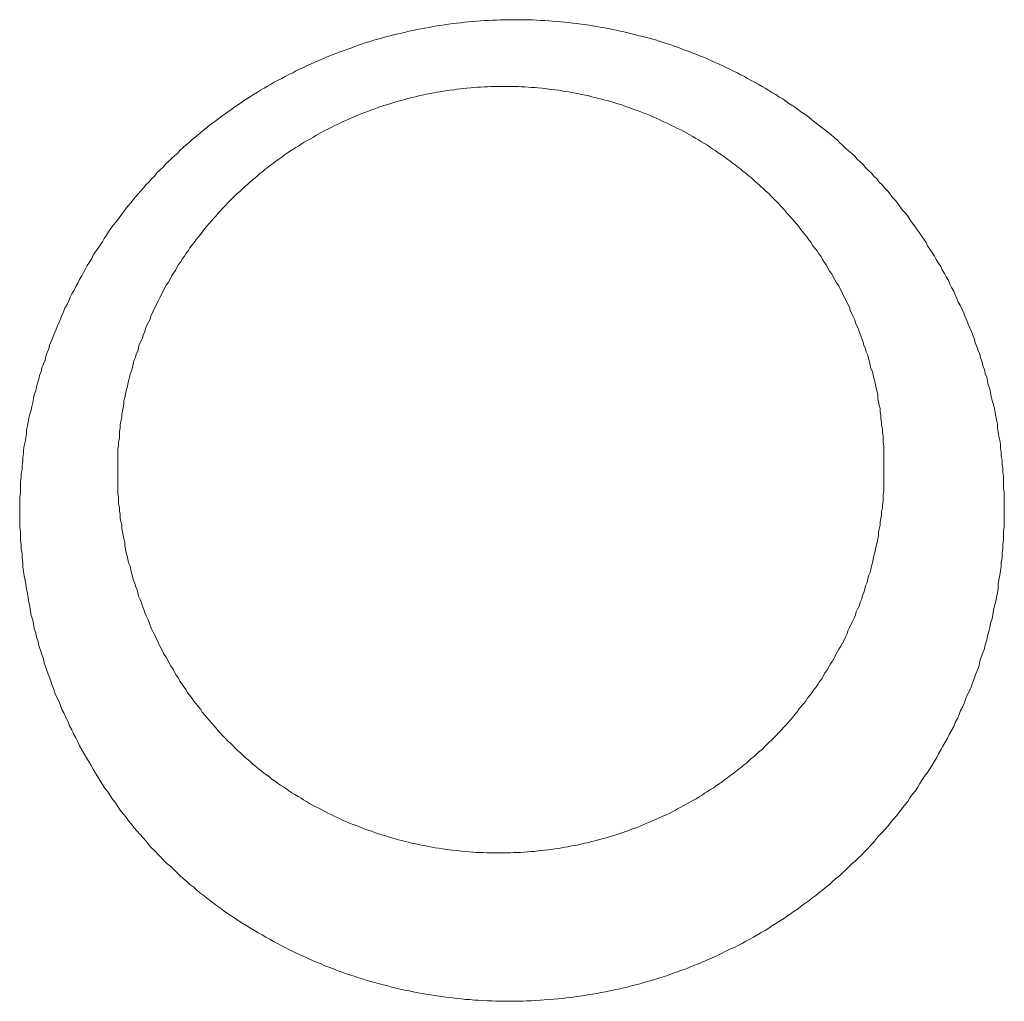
# Model space of a CAD drawing. Header units: millimetres. Extents: x -2274 to 12297, y -16157 to 26321.
# Tile 242 of 256: x -486.74 to -485.46, y -844.54 to -843.26. Entities that reach past the tile are written whole.
import ezdxf

# ---------------------------------------------------------------- set-up
doc = ezdxf.new("R2010")
doc.units = ezdxf.units.MM

msp = doc.modelspace()

# ---------------------------------------------------------------- linework, layer by layer
at = {"color": 253, "lineweight": 13}
for points in [[(-485.4565, -843.8886, 0), (-485.4565, -843.8833, 0), (-485.4565, -843.8781, 0), (-485.4575, -843.8729, 0), (-485.4575, -843.8676, 0), (-485.4575, -843.8624, 0), (-485.4575, -843.8571, 0), (-485.4585, -843.8519, 0), (-485.4585, -843.8467, 0), (-485.4595, -843.8414, 0), (-485.4595, -843.8362, 0), (-485.4605, -843.831, 0), (-485.4605, -843.8258, 0), (-485.4615, -843.8206, 0), (-485.4615, -843.8153, 0), (-485.4625, -843.8102, 0), (-485.4635, -843.805, 0), (-485.4645, -843.7998, 0), (-485.4655, -843.7946, 0), (-485.4655, -843.7894, 0), (-485.4665, -843.7843, 0), (-485.4675, -843.7791, 0), (-485.4685, -843.774, 0), (-485.4695, -843.7689, 0), (-485.4705, -843.7637, 0), (-485.4725, -843.7586, 0), (-485.4735, -843.7535, 0), (-485.4745, -843.7484, 0), (-485.4755, -843.7433, 0), (-485.4775, -843.7383, 0), (-485.4785, -843.7332, 0), (-485.4795, -843.7282, 0), (-485.4815, -843.7231, 0), (-485.4825, -843.7181, 0), (-485.4845, -843.7131, 0), (-485.4855, -843.7081, 0), (-485.4875, -843.7031, 0), (-485.4885, -843.6982, 0), (-485.4905, -843.6932, 0), (-485.4925, -843.6883, 0), (-485.4945, -843.6833, 0), (-485.4955, -843.6784, 0), (-485.4975, -843.6735, 0), (-485.4995, -843.6686, 0), (-485.5015, -843.6638, 0), (-485.5035, -843.6589, 0), (-485.5055, -843.6541, 0), (-485.5075, -843.6493, 0), (-485.5095, -843.6445, 0), (-485.5115, -843.6397, 0), (-485.5135, -843.635, 0), (-485.5165, -843.6302, 0), (-485.5185, -843.6255, 0), (-485.5205, -843.6208, 0), (-485.5225, -843.6161, 0), (-485.5255, -843.6114, 0), (-485.5275, -843.6068, 0), (-485.5295, -843.6021, 0), (-485.5325, -843.5975, 0), (-485.5345, -843.5929, 0), (-485.5375, -843.5884, 0), (-485.5395, -843.5838, 0), (-485.5425, -843.5793, 0), (-485.5455, -843.5748, 0), (-485.5475, -843.5703, 0), (-485.5505, -843.5658, 0), (-485.5535, -843.5614, 0), (-485.5565, -843.557, 0), (-485.5585, -843.5526, 0), (-485.5615, -843.5482, 0), (-485.5645, -843.5439, 0), (-485.5675, -843.5396, 0), (-485.5705, -843.5353, 0), (-485.5735, -843.531, 0), (-485.5765, -843.5268, 0), (-485.5795, -843.5225, 0), (-485.5825, -843.5183, 0), (-485.5855, -843.5142, 0), (-485.5895, -843.51, 0), (-485.5925, -843.5059, 0), (-485.5955, -843.5018, 0), (-485.5985, -843.4977, 0), (-485.6025, -843.4937, 0), (-485.6055, -843.4897, 0), (-485.6085, -843.4857, 0), (-485.6125, -843.4818, 0), (-485.6155, -843.4778, 0), (-485.6195, -843.4739, 0), (-485.6225, -843.47, 0), (-485.6265, -843.4662, 0), (-485.6295, -843.4624, 0), (-485.6335, -843.4586, 0), (-485.6375, -843.4548, 0), (-485.6405, -843.4511, 0), (-485.6445, -843.4474, 0), (-485.6485, -843.4438, 0), (-485.6515, -843.4401, 0), (-485.6555, -843.4365, 0), (-485.6595, -843.4329, 0), (-485.6635, -843.4294, 0), (-485.6675, -843.4259, 0), (-485.6715, -843.4224, 0), (-485.6745, -843.4189, 0), (-485.6785, -843.4155, 0), (-485.6825, -843.4121, 0), (-485.6865, -843.4088, 0), (-485.6905, -843.4055, 0), (-485.6955, -843.4022, 0), (-485.6995, -843.3989, 0), (-485.7035, -843.3957, 0), (-485.7075, -843.3925, 0), (-485.7115, -843.3894, 0), (-485.7155, -843.3863, 0), (-485.7205, -843.3832, 0), (-485.7245, -843.3802, 0), (-485.7285, -843.3771, 0), (-485.7325, -843.3742, 0), (-485.7375, -843.3712, 0), (-485.7415, -843.3683, 0), (-485.7455, -843.3654, 0), (-485.7505, -843.3626, 0), (-485.7545, -843.3598, 0), (-485.7595, -843.357, 0), (-485.7635, -843.3543, 0), (-485.7685, -843.3516, 0), (-485.7725, -843.349, 0), (-485.7775, -843.3463, 0), (-485.7815, -843.3438, 0), (-485.7865, -843.3412, 0), (-485.7915, -843.3387, 0), (-485.7955, -843.3362, 0), (-485.8005, -843.3338, 0), (-485.8045, -843.3314, 0), (-485.8095, -843.3291, 0), (-485.8145, -843.3267, 0), (-485.8195, -843.3245, 0), (-485.8235, -843.3222, 0), (-485.8285, -843.32, 0), (-485.8335, -843.3178, 0), (-485.8385, -843.3157, 0), (-485.8425, -843.3136, 0), (-485.8475, -843.3116, 0), (-485.8525, -843.3096, 0), (-485.8575, -843.3076, 0), (-485.8625, -843.3057, 0), (-485.8675, -843.3038, 0), (-485.8725, -843.3019, 0), (-485.8775, -843.3001, 0), (-485.8815, -843.2984, 0), (-485.8865, -843.2966, 0), (-485.8915, -843.295, 0), (-485.8965, -843.2933, 0), (-485.9015, -843.2917, 0), (-485.9065, -843.2902, 0), (-485.9115, -843.2886, 0), (-485.9165, -843.2872, 0), (-485.9215, -843.2857, 0), (-485.9265, -843.2843, 0), (-485.9325, -843.283, 0), (-485.9375, -843.2817, 0), (-485.9425, -843.2804, 0), (-485.9475, -843.2792, 0), (-485.9525, -843.278, 0), (-485.9575, -843.2769, 0), (-485.9625, -843.2758, 0), (-485.9675, -843.2747, 0), (-485.9725, -843.2737, 0), (-485.9775, -843.2727, 0), (-485.9835, -843.2718, 0), (-485.9885, -843.2709, 0), (-485.9935, -843.2701, 0), (-485.9985, -843.2693, 0), (-486.0035, -843.2685, 0), (-486.0085, -843.2678, 0), (-486.0145, -843.2671, 0), (-486.0195, -843.2665, 0), (-486.0245, -843.2659, 0), (-486.0295, -843.2654, 0), (-486.0345, -843.2649, 0), (-486.0405, -843.2644, 0), (-486.0455, -843.264, 0), (-486.0505, -843.2636, 0), (-486.0555, -843.2633, 0), (-486.0615, -843.263, 0), (-486.0665, -843.2627, 0), (-486.0715, -843.2625, 0), (-486.0765, -843.2624, 0), (-486.0815, -843.2623, 0), (-486.0875, -843.2622, 0), (-486.0925, -843.2621, 0), (-486.0975, -843.2621, 0), (-486.1025, -843.2622, 0), (-486.1085, -843.2623, 0), (-486.1135, -843.2624, 0), (-486.1185, -843.2626, 0), (-486.1235, -843.2628, 0), (-486.1295, -843.2631, 0), (-486.1345, -843.2634, 0), (-486.1395, -843.2637, 0), (-486.1445, -843.2641, 0), (-486.1495, -843.2645, 0), (-486.1555, -843.265, 0), (-486.1605, -843.2655, 0), (-486.1655, -843.2661, 0), (-486.1705, -843.2667, 0), (-486.1755, -843.2673, 0), (-486.1815, -843.268, 0), (-486.1865, -843.2687, 0), (-486.1915, -843.2695, 0), (-486.1965, -843.2703, 0), (-486.2015, -843.2712, 0), (-486.2065, -843.2721, 0), (-486.2125, -843.273, 0), (-486.2175, -843.274, 0), (-486.2225, -843.275, 0), (-486.2275, -843.2761, 0), (-486.2325, -843.2772, 0), (-486.2375, -843.2783, 0), (-486.2425, -843.2795, 0), (-486.2475, -843.2807, 0), (-486.2525, -843.282, 0), (-486.2575, -843.2833, 0), (-486.2635, -843.2846, 0), (-486.2685, -843.286, 0), (-486.2735, -843.2875, 0), (-486.2785, -843.2889, 0), (-486.2835, -843.2905, 0), (-486.2885, -843.292, 0), (-486.2935, -843.2936, 0), (-486.2985, -843.2952, 0), (-486.3035, -843.2969, 0), (-486.3075, -843.2986, 0), (-486.3125, -843.3004, 0), (-486.3175, -843.3022, 0), (-486.3225, -843.304, 0), (-486.3275, -843.3059, 0), (-486.3325, -843.3078, 0), (-486.3375, -843.3097, 0), (-486.3425, -843.3117, 0), (-486.3465, -843.3137, 0), (-486.3515, -843.3158, 0), (-486.3565, -843.3179, 0), (-486.3615, -843.3201, 0), (-486.3665, -843.3222, 0), (-486.3705, -843.3245, 0), (-486.3755, -843.3267, 0), (-486.3805, -843.329, 0), (-486.3845, -843.3314, 0), (-486.3895, -843.3337, 0), (-486.3945, -843.3361, 0), (-486.3985, -843.3386, 0), (-486.4035, -843.3411, 0), (-486.4085, -843.3436, 0), (-486.4125, -843.3462, 0), (-486.4175, -843.3488, 0), (-486.4215, -843.3514, 0), (-486.4265, -843.3541, 0), (-486.4305, -843.3568, 0), (-486.4355, -843.3596, 0), (-486.4395, -843.3624, 0), (-486.4445, -843.3652, 0), (-486.4485, -843.3681, 0), (-486.4525, -843.371, 0), (-486.4575, -843.3739, 0), (-486.4615, -843.3769, 0), (-486.4655, -843.3799, 0), (-486.4705, -843.3829, 0), (-486.4745, -843.386, 0), (-486.4785, -843.3891, 0), (-486.4825, -843.3922, 0), (-486.4865, -843.3954, 0), (-486.4915, -843.3986, 0), (-486.4955, -843.4018, 0), (-486.4995, -843.4051, 0), (-486.5035, -843.4084, 0), (-486.5075, -843.4118, 0), (-486.5115, -843.4151, 0), (-486.5155, -843.4185, 0), (-486.5195, -843.422, 0), (-486.5235, -843.4254, 0), (-486.5275, -843.4289, 0), (-486.5315, -843.4325, 0), (-486.5345, -843.436, 0), (-486.5385, -843.4396, 0), (-486.5425, -843.4432, 0), (-486.5465, -843.4469, 0), (-486.5505, -843.4506, 0), (-486.5535, -843.4543, 0), (-486.5575, -843.458, 0), (-486.5615, -843.4618, 0), (-486.5645, -843.4656, 0), (-486.5685, -843.4694, 0), (-486.5715, -843.4733, 0), (-486.5755, -843.4771, 0), (-486.5785, -843.481, 0), (-486.5825, -843.485, 0), (-486.5855, -843.4889, 0), (-486.5895, -843.4929, 0), (-486.5925, -843.497, 0), (-486.5955, -843.501, 0), (-486.5995, -843.5051, 0), (-486.6025, -843.5092, 0), (-486.6055, -843.5133, 0), (-486.6085, -843.5174, 0), (-486.6115, -843.5216, 0), (-486.6145, -843.5258, 0), (-486.6185, -843.53, 0), (-486.6215, -843.5343, 0), (-486.6245, -843.5386, 0), (-486.6275, -843.5429, 0), (-486.6305, -843.5472, 0), (-486.6325, -843.5515, 0), (-486.6355, -843.5559, 0), (-486.6385, -843.5603, 0), (-486.6415, -843.5647, 0), (-486.6445, -843.5691, 0), (-486.6465, -843.5736, 0), (-486.6495, -843.5781, 0), (-486.6525, -843.5826, 0), (-486.6545, -843.5871, 0), (-486.6575, -843.5916, 0), (-486.6595, -843.5962, 0), (-486.6625, -843.6008, 0), (-486.6645, -843.6054, 0), (-486.6675, -843.61, 0), (-486.6695, -843.6146, 0), (-486.6725, -843.6193, 0), (-486.6745, -843.624, 0), (-486.6765, -843.6287, 0), (-486.6785, -843.6334, 0), (-486.6815, -843.6381, 0), (-486.6835, -843.6429, 0), (-486.6855, -843.6476, 0), (-486.6875, -843.6524, 0), (-486.6895, -843.6572, 0), (-486.6915, -843.662, 0), (-486.6935, -843.6668, 0), (-486.6955, -843.6717, 0), (-486.6975, -843.6765, 0), (-486.6995, -843.6814, 0), (-486.7015, -843.6863, 0), (-486.7025, -843.6912, 0), (-486.7045, -843.6961, 0), (-486.7065, -843.701, 0), (-486.7075, -843.706, 0), (-486.7095, -843.7109, 0), (-486.7115, -843.7159, 0), (-486.7125, -843.7209, 0), (-486.7145, -843.7259, 0), (-486.7155, -843.7309, 0), (-486.7175, -843.7359, 0), (-486.7185, -843.7409, 0), (-486.7195, -843.746, 0), (-486.7215, -843.751, 0), (-486.7225, -843.7561, 0), (-486.7235, -843.7611, 0), (-486.7245, -843.7662, 0), (-486.7255, -843.7713, 0), (-486.7275, -843.7764, 0), (-486.7285, -843.7815, 0), (-486.7295, -843.7866, 0), (-486.7305, -843.7917, 0), (-486.7315, -843.7969, 0), (-486.7315, -843.802, 0), (-486.7325, -843.8071, 0), (-486.7335, -843.8123, 0), (-486.7345, -843.8175, 0), (-486.7355, -843.8226, 0), (-486.7355, -843.8278, 0), (-486.7365, -843.833, 0), (-486.7365, -843.8382, 0), (-486.7375, -843.8434, 0), (-486.7375, -843.8486, 0), (-486.7385, -843.8538, 0), (-486.7385, -843.859, 0), (-486.7395, -843.8642, 0), (-486.7395, -843.8694, 0), (-486.7395, -843.8747, 0), (-486.7395, -843.8799, 0), (-486.7405, -843.8851, 0), (-486.7405, -843.8904, 0), (-486.7405, -843.8956, 0), (-486.7405, -843.9009, 0), (-486.7405, -843.9061, 0)], [(-485.6135, -843.8357, 0), (-485.6135, -843.8312, 0), (-485.6135, -843.8268, 0), (-485.6135, -843.8223, 0), (-485.6135, -843.8178, 0), (-485.6145, -843.8134, 0), (-485.6145, -843.8089, 0), (-485.6145, -843.8045, 0), (-485.6155, -843.8, 0), (-485.6155, -843.7956, 0), (-485.6165, -843.7911, 0), (-485.6165, -843.7867, 0), (-485.6175, -843.7822, 0), (-485.6175, -843.7778, 0), (-485.6185, -843.7734, 0), (-485.6185, -843.769, 0), (-485.6195, -843.7646, 0), (-485.6205, -843.7602, 0), (-485.6215, -843.7558, 0), (-485.6215, -843.7514, 0), (-485.6225, -843.747, 0), (-485.6235, -843.7426, 0), (-485.6245, -843.7383, 0), (-485.6255, -843.7339, 0), (-485.6265, -843.7296, 0), (-485.6275, -843.7252, 0), (-485.6285, -843.7209, 0), (-485.6305, -843.7166, 0), (-485.6315, -843.7123, 0), (-485.6325, -843.708, 0), (-485.6335, -843.7037, 0), (-485.6345, -843.6994, 0), (-485.6365, -843.6952, 0), (-485.6375, -843.6909, 0), (-485.6395, -843.6867, 0), (-485.6405, -843.6825, 0), (-485.6425, -843.6783, 0), (-485.6435, -843.6741, 0), (-485.6455, -843.6699, 0), (-485.6465, -843.6657, 0), (-485.6485, -843.6616, 0), (-485.6505, -843.6575, 0), (-485.6515, -843.6533, 0), (-485.6535, -843.6492, 0), (-485.6555, -843.6452, 0), (-485.6575, -843.6411, 0), (-485.6585, -843.637, 0), (-485.6605, -843.633, 0), (-485.6625, -843.629, 0), (-485.6645, -843.625, 0), (-485.6665, -843.621, 0), (-485.6685, -843.617, 0), (-485.6705, -843.6131, 0), (-485.6725, -843.6091, 0), (-485.6755, -843.6052, 0), (-485.6775, -843.6013, 0), (-485.6795, -843.5975, 0), (-485.6815, -843.5936, 0), (-485.6845, -843.5898, 0), (-485.6865, -843.586, 0), (-485.6885, -843.5822, 0), (-485.6915, -843.5784, 0), (-485.6935, -843.5747, 0), (-485.6955, -843.5709, 0), (-485.6985, -843.5672, 0), (-485.7005, -843.5636, 0), (-485.7035, -843.5599, 0), (-485.7065, -843.5563, 0), (-485.7085, -843.5526, 0), (-485.7115, -843.5491, 0), (-485.7135, -843.5455, 0), (-485.7165, -843.542, 0), (-485.7195, -843.5384, 0), (-485.7225, -843.535, 0), (-485.7245, -843.5315, 0), (-485.7275, -843.5281, 0), (-485.7305, -843.5246, 0), (-485.7335, -843.5213, 0), (-485.7365, -843.5179, 0), (-485.7395, -843.5146, 0), (-485.7425, -843.5113, 0), (-485.7455, -843.508, 0), (-485.7485, -843.5047, 0), (-485.7515, -843.5015, 0), (-485.7545, -843.4983, 0), (-485.7575, -843.4952, 0), (-485.7605, -843.492, 0), (-485.7635, -843.4889, 0), (-485.7675, -843.4858, 0), (-485.7705, -843.4828, 0), (-485.7735, -843.4798, 0), (-485.7765, -843.4768, 0), (-485.7805, -843.4738, 0), (-485.7835, -843.4709, 0), (-485.7865, -843.468, 0), (-485.7905, -843.4651, 0), (-485.7935, -843.4623, 0), (-485.7975, -843.4595, 0), (-485.8005, -843.4567, 0), (-485.8045, -843.454, 0), (-485.8075, -843.4513, 0), (-485.8115, -843.4486, 0), (-485.8145, -843.4459, 0), (-485.8185, -843.4433, 0), (-485.8215, -843.4407, 0), (-485.8255, -843.4382, 0), (-485.8295, -843.4357, 0), (-485.8325, -843.4332, 0), (-485.8365, -843.4307, 0), (-485.8405, -843.4283, 0), (-485.8435, -843.4259, 0), (-485.8475, -843.4236, 0), (-485.8515, -843.4212, 0), (-485.8555, -843.4189, 0), (-485.8595, -843.4167, 0), (-485.8625, -843.4145, 0), (-485.8665, -843.4123, 0), (-485.8705, -843.4101, 0), (-485.8745, -843.408, 0), (-485.8785, -843.4059, 0), (-485.8825, -843.4039, 0), (-485.8865, -843.4019, 0), (-485.8905, -843.3999, 0), (-485.8945, -843.398, 0), (-485.8985, -843.3961, 0), (-485.9025, -843.3942, 0), (-485.9065, -843.3924, 0), (-485.9105, -843.3906, 0), (-485.9145, -843.3888, 0), (-485.9185, -843.3871, 0), (-485.9225, -843.3854, 0), (-485.9265, -843.3838, 0), (-485.9305, -843.3822, 0), (-485.9355, -843.3806, 0), (-485.9395, -843.3791, 0), (-485.9435, -843.3776, 0), (-485.9475, -843.3761, 0), (-485.9515, -843.3747, 0), (-485.9555, -843.3733, 0), (-485.9605, -843.372, 0), (-485.9645, -843.3706, 0), (-485.9685, -843.3694, 0), (-485.9725, -843.3681, 0), (-485.9775, -843.3669, 0), (-485.9815, -843.3658, 0), (-485.9855, -843.3647, 0), (-485.9905, -843.3636, 0), (-485.9945, -843.3625, 0), (-485.9985, -843.3615, 0), (-486.0025, -843.3606, 0), (-486.0075, -843.3596, 0), (-486.0115, -843.3587, 0), (-486.0155, -843.3579, 0), (-486.0205, -843.3571, 0), (-486.0245, -843.3563, 0), (-486.0295, -843.3556, 0), (-486.0335, -843.3549, 0), (-486.0375, -843.3542, 0), (-486.0425, -843.3536, 0), (-486.0465, -843.353, 0), (-486.0505, -843.3525, 0), (-486.0555, -843.352, 0), (-486.0595, -843.3515, 0), (-486.0645, -843.3511, 0), (-486.0685, -843.3507, 0), (-486.0735, -843.3504, 0), (-486.0775, -843.35, 0), (-486.0815, -843.3498, 0), (-486.0865, -843.3496, 0), (-486.0905, -843.3494, 0), (-486.0955, -843.3492, 0), (-486.0995, -843.3491, 0), (-486.1035, -843.3491, 0), (-486.1085, -843.349, 0), (-486.1125, -843.3491, 0), (-486.1175, -843.3491, 0), (-486.1215, -843.3492, 0), (-486.1265, -843.3493, 0), (-486.1305, -843.3495, 0), (-486.1345, -843.3497, 0), (-486.1395, -843.35, 0), (-486.1435, -843.3503, 0), (-486.1485, -843.3506, 0), (-486.1525, -843.351, 0), (-486.1575, -843.3514, 0), (-486.1615, -843.3518, 0), (-486.1655, -843.3523, 0), (-486.1705, -843.3528, 0), (-486.1745, -843.3534, 0), (-486.1795, -843.354, 0), (-486.1835, -843.3546, 0), (-486.1875, -843.3553, 0), (-486.1925, -843.356, 0), (-486.1965, -843.3568, 0), (-486.2005, -843.3576, 0), (-486.2055, -843.3584, 0), (-486.2095, -843.3593, 0), (-486.2135, -843.3602, 0), (-486.2185, -843.3611, 0), (-486.2225, -843.3621, 0), (-486.2265, -843.3631, 0), (-486.2315, -843.3642, 0), (-486.2355, -843.3653, 0), (-486.2395, -843.3664, 0), (-486.2435, -843.3676, 0), (-486.2485, -843.3688, 0), (-486.2525, -843.3701, 0), (-486.2565, -843.3713, 0), (-486.2605, -843.3727, 0), (-486.2655, -843.374, 0), (-486.2695, -843.3754, 0), (-486.2735, -843.3768, 0), (-486.2775, -843.3783, 0), (-486.2815, -843.3798, 0), (-486.2855, -843.3814, 0), (-486.2905, -843.3829, 0), (-486.2945, -843.3846, 0), (-486.2985, -843.3862, 0), (-486.3025, -843.3879, 0), (-486.3065, -843.3896, 0), (-486.3105, -843.3914, 0), (-486.3145, -843.3932, 0), (-486.3185, -843.395, 0), (-486.3225, -843.3969, 0), (-486.3265, -843.3988, 0), (-486.3305, -843.4007, 0), (-486.3345, -843.4027, 0), (-486.3385, -843.4047, 0), (-486.3425, -843.4067, 0), (-486.3465, -843.4088, 0), (-486.3505, -843.4109, 0), (-486.3545, -843.413, 0), (-486.3575, -843.4152, 0), (-486.3615, -843.4174, 0), (-486.3655, -843.4196, 0), (-486.3695, -843.4219, 0), (-486.3735, -843.4242, 0), (-486.3765, -843.4265, 0), (-486.3805, -843.4289, 0), (-486.3845, -843.4313, 0), (-486.3885, -843.4338, 0), (-486.3915, -843.4362, 0), (-486.3955, -843.4387, 0), (-486.3985, -843.4413, 0), (-486.4025, -843.4438, 0), (-486.4065, -843.4464, 0), (-486.4095, -843.4491, 0), (-486.4135, -843.4517, 0), (-486.4165, -843.4544, 0), (-486.4205, -843.4571, 0), (-486.4235, -843.4599, 0), (-486.4275, -843.4627, 0), (-486.4305, -843.4655, 0), (-486.4335, -843.4683, 0), (-486.4375, -843.4712, 0), (-486.4405, -843.4741, 0), (-486.4435, -843.477, 0), (-486.4475, -843.48, 0), (-486.4505, -843.483, 0), (-486.4535, -843.486, 0), (-486.4575, -843.489, 0), (-486.4605, -843.4921, 0), (-486.4635, -843.4952, 0), (-486.4665, -843.4983, 0), (-486.4695, -843.5015, 0), (-486.4725, -843.5047, 0), (-486.4755, -843.5079, 0), (-486.4785, -843.5111, 0), (-486.4815, -843.5144, 0), (-486.4845, -843.5177, 0), (-486.4875, -843.521, 0), (-486.4905, -843.5244, 0), (-486.4935, -843.5278, 0), (-486.4965, -843.5312, 0), (-486.4995, -843.5346, 0), (-486.5015, -843.538, 0), (-486.5045, -843.5415, 0), (-486.5075, -843.545, 0), (-486.5105, -843.5486, 0), (-486.5125, -843.5521, 0), (-486.5155, -843.5557, 0), (-486.5185, -843.5593, 0), (-486.5205, -843.5629, 0), (-486.5235, -843.5666, 0), (-486.5255, -843.5702, 0), (-486.5285, -843.5739, 0), (-486.5305, -843.5777, 0), (-486.5335, -843.5814, 0), (-486.5355, -843.5852, 0), (-486.5375, -843.589, 0), (-486.5405, -843.5928, 0), (-486.5425, -843.5966, 0), (-486.5445, -843.6005, 0), (-486.5465, -843.6043, 0), (-486.5495, -843.6082, 0), (-486.5515, -843.6121, 0), (-486.5535, -843.6161, 0), (-486.5555, -843.62, 0), (-486.5575, -843.624, 0), (-486.5595, -843.628, 0), (-486.5615, -843.632, 0), (-486.5635, -843.636, 0), (-486.5655, -843.6401, 0), (-486.5675, -843.6441, 0), (-486.5695, -843.6482, 0), (-486.5705, -843.6523, 0), (-486.5725, -843.6564, 0), (-486.5745, -843.6605, 0), (-486.5765, -843.6647, 0), (-486.5775, -843.6688, 0), (-486.5795, -843.673, 0), (-486.5805, -843.6772, 0), (-486.5825, -843.6814, 0), (-486.5845, -843.6856, 0), (-486.5855, -843.6898, 0), (-486.5865, -843.6941, 0), (-486.5885, -843.6983, 0), (-486.5895, -843.7026, 0), (-486.5915, -843.7069, 0), (-486.5925, -843.7112, 0), (-486.5935, -843.7155, 0), (-486.5945, -843.7198, 0), (-486.5965, -843.7241, 0), (-486.5975, -843.7284, 0), (-486.5985, -843.7328, 0), (-486.5995, -843.7371, 0), (-486.6005, -843.7415, 0), (-486.6015, -843.7459, 0), (-486.6025, -843.7503, 0), (-486.6035, -843.7547, 0), (-486.6045, -843.7591, 0), (-486.6045, -843.7635, 0), (-486.6055, -843.7679, 0), (-486.6065, -843.7723, 0), (-486.6075, -843.7767, 0), (-486.6075, -843.7812, 0), (-486.6085, -843.7856, 0), (-486.6095, -843.7901, 0), (-486.6095, -843.7945, 0), (-486.6105, -843.799, 0), (-486.6105, -843.8034, 0), (-486.6105, -843.8079, 0), (-486.6115, -843.8124, 0), (-486.6115, -843.8168, 0), (-486.6125, -843.8213, 0), (-486.6125, -843.8258, 0), (-486.6125, -843.8303, 0), (-486.6125, -843.8348, 0), (-486.6125, -843.8393, 0), (-486.6125, -843.8437, 0), (-486.6125, -843.8482, 0), (-486.6125, -843.8527, 0)], [(-486.6125, -843.8527, 0), (-486.6125, -843.8573, 0), (-486.6125, -843.8618, 0), (-486.6125, -843.8664, 0), (-486.6125, -843.8709, 0), (-486.6125, -843.8754, 0), (-486.6125, -843.88, 0), (-486.6115, -843.8845, 0), (-486.6115, -843.8891, 0), (-486.6115, -843.8936, 0), (-486.6105, -843.8981, 0), (-486.6105, -843.9027, 0), (-486.6095, -843.9072, 0), (-486.6095, -843.9117, 0), (-486.6085, -843.9162, 0), (-486.6075, -843.9207, 0), (-486.6075, -843.9252, 0), (-486.6065, -843.9297, 0), (-486.6055, -843.9342, 0), (-486.6045, -843.9387, 0), (-486.6035, -843.9432, 0), (-486.6035, -843.9477, 0), (-486.6025, -843.9522, 0), (-486.6015, -843.9566, 0), (-486.6005, -843.9611, 0), (-486.5995, -843.9655, 0), (-486.5985, -843.9699, 0), (-486.5965, -843.9744, 0), (-486.5955, -843.9788, 0), (-486.5945, -843.9832, 0), (-486.5935, -843.9876, 0), (-486.5925, -843.992, 0), (-486.5905, -843.9964, 0), (-486.5895, -844.0007, 0), (-486.5875, -844.0051, 0), (-486.5865, -844.0094, 0), (-486.5855, -844.0137, 0), (-486.5835, -844.018, 0), (-486.5815, -844.0223, 0), (-486.5805, -844.0266, 0), (-486.5785, -844.0309, 0), (-486.5775, -844.0352, 0), (-486.5755, -844.0394, 0), (-486.5735, -844.0436, 0), (-486.5715, -844.0478, 0), (-486.5705, -844.052, 0), (-486.5685, -844.0562, 0), (-486.5665, -844.0604, 0), (-486.5645, -844.0645, 0), (-486.5625, -844.0686, 0), (-486.5605, -844.0727, 0), (-486.5585, -844.0768, 0), (-486.5565, -844.0809, 0), (-486.5545, -844.0849, 0), (-486.5525, -844.089, 0), (-486.5495, -844.093, 0), (-486.5475, -844.097, 0), (-486.5455, -844.1009, 0), (-486.5435, -844.1049, 0), (-486.5405, -844.1088, 0), (-486.5385, -844.1127, 0), (-486.5365, -844.1166, 0), (-486.5335, -844.1204, 0), (-486.5315, -844.1243, 0), (-486.5285, -844.1281, 0), (-486.5265, -844.1319, 0), (-486.5235, -844.1356, 0), (-486.5215, -844.1394, 0), (-486.5185, -844.1431, 0), (-486.5155, -844.1468, 0), (-486.5135, -844.1504, 0), (-486.5105, -844.1541, 0), (-486.5075, -844.1577, 0), (-486.5045, -844.1613, 0), (-486.5025, -844.1648, 0), (-486.4995, -844.1683, 0), (-486.4965, -844.1718, 0), (-486.4935, -844.1753, 0), (-486.4905, -844.1787, 0), (-486.4875, -844.1822, 0), (-486.4845, -844.1855, 0), (-486.4815, -844.1889, 0), (-486.4785, -844.1922, 0), (-486.4755, -844.1955, 0), (-486.4725, -844.1988, 0), (-486.4695, -844.202, 0), (-486.4655, -844.2052, 0), (-486.4625, -844.2083, 0), (-486.4595, -844.2115, 0), (-486.4565, -844.2146, 0), (-486.4525, -844.2177, 0), (-486.4495, -844.2207, 0), (-486.4465, -844.2237, 0), (-486.4425, -844.2267, 0), (-486.4395, -844.2296, 0), (-486.4365, -844.2325, 0), (-486.4325, -844.2354, 0), (-486.4295, -844.2382, 0), (-486.4255, -844.2411, 0), (-486.4225, -844.2438, 0), (-486.4185, -844.2466, 0), (-486.4145, -844.2493, 0), (-486.4115, -844.252, 0), (-486.4075, -844.2546, 0), (-486.4045, -844.2572, 0), (-486.4005, -844.2598, 0), (-486.3965, -844.2623, 0), (-486.3925, -844.2648, 0), (-486.3895, -844.2673, 0), (-486.3855, -844.2697, 0), (-486.3815, -844.2721, 0), (-486.3775, -844.2745, 0), (-486.3735, -844.2768, 0), (-486.3705, -844.2791, 0), (-486.3665, -844.2814, 0), (-486.3625, -844.2836, 0), (-486.3585, -844.2858, 0), (-486.3545, -844.288, 0), (-486.3505, -844.2901, 0), (-486.3465, -844.2922, 0), (-486.3425, -844.2942, 0), (-486.3385, -844.2962, 0), (-486.3345, -844.2982, 0), (-486.3305, -844.3002, 0), (-486.3265, -844.3021, 0), (-486.3225, -844.3039, 0), (-486.3185, -844.3058, 0), (-486.3145, -844.3075, 0), (-486.3105, -844.3093, 0), (-486.3055, -844.311, 0), (-486.3015, -844.3127, 0), (-486.2975, -844.3143, 0), (-486.2935, -844.3159, 0), (-486.2895, -844.3175, 0), (-486.2845, -844.319, 0), (-486.2805, -844.3205, 0), (-486.2765, -844.322, 0), (-486.2725, -844.3234, 0), (-486.2685, -844.3247, 0), (-486.2635, -844.3261, 0), (-486.2595, -844.3274, 0), (-486.2555, -844.3286, 0), (-486.2505, -844.3299, 0), (-486.2465, -844.331, 0), (-486.2425, -844.3322, 0), (-486.2375, -844.3333, 0), (-486.2335, -844.3344, 0), (-486.2295, -844.3354, 0), (-486.2245, -844.3364, 0), (-486.2205, -844.3373, 0), (-486.2165, -844.3382, 0), (-486.2115, -844.3391, 0), (-486.2075, -844.3399, 0), (-486.2025, -844.3407, 0), (-486.1985, -844.3415, 0), (-486.1945, -844.3422, 0), (-486.1895, -844.3429, 0), (-486.1855, -844.3435, 0), (-486.1805, -844.3441, 0), (-486.1765, -844.3447, 0), (-486.1715, -844.3452, 0), (-486.1675, -844.3457, 0), (-486.1635, -844.3461, 0), (-486.1585, -844.3465, 0), (-486.1545, -844.3469, 0), (-486.1495, -844.3472, 0), (-486.1455, -844.3475, 0), (-486.1405, -844.3477, 0), (-486.1365, -844.3479, 0), (-486.1315, -844.3481, 0), (-486.1275, -844.3482, 0), (-486.1225, -844.3483, 0), (-486.1185, -844.3483, 0), (-486.1135, -844.3483, 0), (-486.1095, -844.3483, 0), (-486.1045, -844.3482, 0), (-486.1005, -844.3481, 0), (-486.0965, -844.3479, 0), (-486.0915, -844.3477, 0), (-486.0875, -844.3475, 0), (-486.0825, -844.3472, 0), (-486.0785, -844.3469, 0), (-486.0735, -844.3465, 0), (-486.0695, -844.3462, 0), (-486.0645, -844.3457, 0), (-486.0605, -844.3452, 0), (-486.0555, -844.3447, 0), (-486.0515, -844.3442, 0), (-486.0475, -844.3436, 0), (-486.0425, -844.343, 0), (-486.0385, -844.3423, 0), (-486.0335, -844.3416, 0), (-486.0295, -844.3408, 0), (-486.0255, -844.3401, 0), (-486.0205, -844.3392, 0), (-486.0165, -844.3384, 0), (-486.0115, -844.3375, 0), (-486.0075, -844.3365, 0), (-486.0035, -844.3355, 0), (-485.9985, -844.3345, 0), (-485.9945, -844.3335, 0), (-485.9905, -844.3324, 0), (-485.9855, -844.3312, 0), (-485.9815, -844.33, 0), (-485.9775, -844.3288, 0), (-485.9725, -844.3276, 0), (-485.9685, -844.3263, 0), (-485.9645, -844.325, 0), (-485.9605, -844.3236, 0), (-485.9555, -844.3222, 0), (-485.9515, -844.3208, 0), (-485.9475, -844.3193, 0), (-485.9435, -844.3178, 0), (-485.9395, -844.3162, 0), (-485.9345, -844.3146, 0), (-485.9305, -844.313, 0), (-485.9265, -844.3113, 0), (-485.9225, -844.3096, 0), (-485.9185, -844.3079, 0), (-485.9145, -844.3061, 0), (-485.9105, -844.3043, 0), (-485.9065, -844.3025, 0), (-485.9025, -844.3006, 0), (-485.8975, -844.2987, 0), (-485.8935, -844.2967, 0), (-485.8895, -844.2947, 0), (-485.8855, -844.2927, 0), (-485.8825, -844.2906, 0), (-485.8785, -844.2885, 0), (-485.8745, -844.2864, 0), (-485.8705, -844.2843, 0), (-485.8665, -844.2821, 0), (-485.8625, -844.2798, 0), (-485.8585, -844.2776, 0), (-485.8545, -844.2752, 0), (-485.8505, -844.2729, 0), (-485.8475, -844.2705, 0), (-485.8435, -844.2681, 0), (-485.8395, -844.2657, 0), (-485.8355, -844.2632, 0), (-485.8325, -844.2607, 0), (-485.8285, -844.2582, 0), (-485.8245, -844.2556, 0), (-485.8215, -844.253, 0), (-485.8175, -844.2504, 0), (-485.8145, -844.2477, 0), (-485.8105, -844.245, 0), (-485.8065, -844.2423, 0), (-485.8035, -844.2395, 0), (-485.7995, -844.2368, 0), (-485.7965, -844.2339, 0), (-485.7925, -844.2311, 0), (-485.7895, -844.2282, 0), (-485.7865, -844.2253, 0), (-485.7825, -844.2224, 0), (-485.7795, -844.2194, 0), (-485.7765, -844.2164, 0), (-485.7725, -844.2133, 0), (-485.7695, -844.2103, 0), (-485.7665, -844.2072, 0), (-485.7635, -844.2041, 0), (-485.7595, -844.2009, 0), (-485.7565, -844.1978, 0), (-485.7535, -844.1946, 0), (-485.7505, -844.1913, 0), (-485.7475, -844.1881, 0), (-485.7445, -844.1848, 0), (-485.7415, -844.1815, 0), (-485.7385, -844.1781, 0), (-485.7355, -844.1748, 0), (-485.7325, -844.1714, 0), (-485.7295, -844.168, 0), (-485.7265, -844.1645, 0), (-485.7245, -844.161, 0), (-485.7215, -844.1575, 0), (-485.7185, -844.154, 0), (-485.7155, -844.1505, 0), (-485.7135, -844.1469, 0), (-485.7105, -844.1433, 0), (-485.7075, -844.1397, 0), (-485.7055, -844.136, 0), (-485.7025, -844.1324, 0), (-485.6995, -844.1287, 0), (-485.6975, -844.125, 0), (-485.6945, -844.1212, 0), (-485.6925, -844.1175, 0), (-485.6905, -844.1137, 0), (-485.6875, -844.1099, 0), (-485.6855, -844.1061, 0), (-485.6835, -844.1022, 0), (-485.6805, -844.0984, 0), (-485.6785, -844.0945, 0), (-485.6765, -844.0906, 0), (-485.6745, -844.0867, 0), (-485.6725, -844.0827, 0), (-485.6695, -844.0788, 0), (-485.6675, -844.0748, 0), (-485.6655, -844.0708, 0), (-485.6635, -844.0668, 0), (-485.6615, -844.0627, 0), (-485.6605, -844.0587, 0), (-485.6585, -844.0546, 0), (-485.6565, -844.0505, 0), (-485.6545, -844.0464, 0), (-485.6525, -844.0423, 0), (-485.6505, -844.0381, 0), (-485.6495, -844.034, 0), (-485.6475, -844.0298, 0), (-485.6455, -844.0256, 0), (-485.6445, -844.0214, 0), (-485.6425, -844.0172, 0), (-485.6415, -844.0129, 0), (-485.6395, -844.0087, 0), (-485.6385, -844.0044, 0), (-485.6375, -844.0002, 0), (-485.6355, -843.9959, 0), (-485.6345, -843.9916, 0), (-485.6335, -843.9872, 0), (-485.6315, -843.9829, 0), (-485.6305, -843.9786, 0), (-485.6295, -843.9742, 0), (-485.6285, -843.9699, 0), (-485.6275, -843.9655, 0), (-485.6265, -843.9611, 0), (-485.6255, -843.9567, 0), (-485.6245, -843.9523, 0), (-485.6235, -843.9479, 0), (-485.6225, -843.9435, 0), (-485.6215, -843.939, 0), (-485.6205, -843.9346, 0), (-485.6205, -843.9302, 0), (-485.6195, -843.9257, 0), (-485.6185, -843.9212, 0), (-485.6185, -843.9168, 0), (-485.6175, -843.9123, 0), (-485.6165, -843.9078, 0), (-485.6165, -843.9033, 0), (-485.6155, -843.8989, 0), (-485.6155, -843.8944, 0), (-485.6145, -843.8899, 0), (-485.6145, -843.8854, 0), (-485.6145, -843.8809, 0), (-485.6135, -843.8763, 0), (-485.6135, -843.8718, 0), (-485.6135, -843.8673, 0), (-485.6135, -843.8628, 0), (-485.6135, -843.8583, 0), (-485.6135, -843.8538, 0), (-485.6135, -843.8493, 0), (-485.6135, -843.8447, 0), (-485.6135, -843.8402, 0), (-485.6135, -843.8357, 0)], [(-486.7405, -843.9061, 0), (-486.7405, -843.9119, 0), (-486.7405, -843.9177, 0), (-486.7405, -843.9235, 0), (-486.7395, -843.9292, 0), (-486.7395, -843.935, 0), (-486.7395, -843.9408, 0), (-486.7385, -843.9466, 0), (-486.7385, -843.9523, 0), (-486.7375, -843.9581, 0), (-486.7375, -843.9639, 0), (-486.7365, -843.9697, 0), (-486.7365, -843.9755, 0), (-486.7355, -843.9812, 0), (-486.7345, -843.987, 0), (-486.7335, -843.9928, 0), (-486.7325, -843.9985, 0), (-486.7315, -844.0043, 0), (-486.7305, -844.01, 0), (-486.7295, -844.0158, 0), (-486.7285, -844.0215, 0), (-486.7275, -844.0272, 0), (-486.7265, -844.0329, 0), (-486.7255, -844.0387, 0), (-486.7235, -844.0444, 0), (-486.7225, -844.0501, 0), (-486.7215, -844.0557, 0), (-486.7195, -844.0614, 0), (-486.7185, -844.0671, 0), (-486.7165, -844.0727, 0), (-486.7155, -844.0784, 0), (-486.7135, -844.084, 0), (-486.7115, -844.0896, 0), (-486.7095, -844.0952, 0), (-486.7085, -844.1008, 0), (-486.7065, -844.1064, 0), (-486.7045, -844.1119, 0), (-486.7025, -844.1175, 0), (-486.7005, -844.123, 0), (-486.6985, -844.1285, 0), (-486.6965, -844.134, 0), (-486.6945, -844.1395, 0), (-486.6925, -844.1449, 0), (-486.6895, -844.1503, 0), (-486.6875, -844.1557, 0), (-486.6855, -844.1611, 0), (-486.6825, -844.1665, 0), (-486.6805, -844.1719, 0), (-486.6775, -844.1772, 0), (-486.6755, -844.1825, 0), (-486.6725, -844.1878, 0), (-486.6705, -844.193, 0), (-486.6675, -844.1983, 0), (-486.6645, -844.2035, 0), (-486.6625, -844.2087, 0), (-486.6595, -844.2138, 0), (-486.6565, -844.219, 0), (-486.6535, -844.2241, 0), (-486.6505, -844.2291, 0), (-486.6475, -844.2342, 0), (-486.6445, -844.2392, 0), (-486.6415, -844.2442, 0), (-486.6385, -844.2492, 0), (-486.6355, -844.2541, 0), (-486.6325, -844.259, 0), (-486.6295, -844.2639, 0), (-486.6255, -844.2687, 0), (-486.6225, -844.2735, 0), (-486.6195, -844.2783, 0), (-486.6155, -844.283, 0), (-486.6125, -844.2877, 0), (-486.6095, -844.2924, 0), (-486.6055, -844.2971, 0), (-486.6015, -844.3017, 0), (-486.5985, -844.3062, 0), (-486.5945, -844.3108, 0), (-486.5915, -844.3152, 0), (-486.5875, -844.3197, 0), (-486.5835, -844.3241, 0), (-486.5795, -844.3285, 0), (-486.5755, -844.3328, 0), (-486.5725, -844.3371, 0), (-486.5685, -844.3414, 0), (-486.5645, -844.3456, 0), (-486.5605, -844.3498, 0), (-486.5565, -844.3539, 0), (-486.5525, -844.358, 0), (-486.5485, -844.362, 0), (-486.5435, -844.3661, 0), (-486.5395, -844.37, 0), (-486.5355, -844.3739, 0), (-486.5315, -844.3778, 0), (-486.5275, -844.3817, 0), (-486.5225, -844.3855, 0), (-486.5185, -844.3892, 0), (-486.5135, -844.3929, 0), (-486.5095, -844.3966, 0), (-486.5055, -844.4002, 0), (-486.5005, -844.4038, 0), (-486.4965, -844.4073, 0), (-486.4915, -844.4108, 0), (-486.4875, -844.4143, 0), (-486.4825, -844.4177, 0), (-486.4775, -844.4211, 0), (-486.4735, -844.4244, 0), (-486.4685, -844.4277, 0), (-486.4635, -844.4309, 0), (-486.4585, -844.4341, 0), (-486.4545, -844.4372, 0), (-486.4495, -844.4403, 0), (-486.4445, -844.4434, 0), (-486.4395, -844.4464, 0), (-486.4345, -844.4494, 0), (-486.4295, -844.4523, 0), (-486.4245, -844.4552, 0), (-486.4195, -844.458, 0), (-486.4145, -844.4608, 0), (-486.4095, -844.4636, 0), (-486.4045, -844.4663, 0), (-486.3995, -844.4689, 0), (-486.3945, -844.4715, 0), (-486.3895, -844.4741, 0), (-486.3845, -844.4766, 0), (-486.3795, -844.4791, 0), (-486.3745, -844.4815, 0), (-486.3685, -844.4839, 0), (-486.3635, -844.4863, 0), (-486.3585, -844.4886, 0), (-486.3535, -844.4908, 0), (-486.3475, -844.493, 0), (-486.3425, -844.4952, 0), (-486.3375, -844.4973, 0), (-486.3315, -844.4993, 0), (-486.3265, -844.5013, 0), (-486.3215, -844.5033, 0), (-486.3155, -844.5052, 0), (-486.3105, -844.5071, 0), (-486.3045, -844.5089, 0), (-486.2995, -844.5107, 0), (-486.2935, -844.5124, 0), (-486.2885, -844.5141, 0), (-486.2825, -844.5157, 0), (-486.2775, -844.5173, 0), (-486.2715, -844.5188, 0), (-486.2665, -844.5203, 0), (-486.2605, -844.5217, 0), (-486.2555, -844.5231, 0), (-486.2495, -844.5245, 0), (-486.2445, -844.5258, 0), (-486.2385, -844.527, 0), (-486.2325, -844.5282, 0), (-486.2275, -844.5293, 0), (-486.2215, -844.5304, 0), (-486.2155, -844.5315, 0), (-486.2105, -844.5324, 0), (-486.2045, -844.5334, 0), (-486.1995, -844.5343, 0), (-486.1935, -844.5351, 0), (-486.1875, -844.5359, 0), (-486.1815, -844.5366, 0), (-486.1765, -844.5373, 0), (-486.1705, -844.5379, 0), (-486.1645, -844.5385, 0), (-486.1595, -844.5391, 0), (-486.1535, -844.5395, 0), (-486.1475, -844.54, 0), (-486.1425, -844.5403, 0), (-486.1365, -844.5407, 0), (-486.1305, -844.5409, 0), (-486.1245, -844.5412, 0), (-486.1195, -844.5413, 0), (-486.1135, -844.5415, 0), (-486.1075, -844.5415, 0), (-486.1015, -844.5416, 0), (-486.0965, -844.5415, 0), (-486.0905, -844.5414, 0), (-486.0845, -844.5413, 0), (-486.0795, -844.5411, 0), (-486.0735, -844.5409, 0), (-486.0675, -844.5406, 0), (-486.0615, -844.5403, 0), (-486.0565, -844.5399, 0), (-486.0505, -844.5395, 0), (-486.0445, -844.539, 0), (-486.0385, -844.5385, 0), (-486.0335, -844.5379, 0), (-486.0275, -844.5372, 0), (-486.0215, -844.5366, 0), (-486.0165, -844.5358, 0), (-486.0105, -844.535, 0), (-486.0045, -844.5342, 0), (-485.9995, -844.5333, 0), (-485.9935, -844.5324, 0), (-485.9875, -844.5314, 0), (-485.9825, -844.5303, 0), (-485.9765, -844.5293, 0), (-485.9705, -844.5281, 0), (-485.9655, -844.5269, 0), (-485.9595, -844.5257, 0), (-485.9545, -844.5244, 0), (-485.9485, -844.5231, 0), (-485.9425, -844.5217, 0), (-485.9375, -844.5202, 0), (-485.9315, -844.5187, 0), (-485.9265, -844.5172, 0), (-485.9205, -844.5156, 0), (-485.9155, -844.514, 0), (-485.9095, -844.5123, 0), (-485.9045, -844.5106, 0), (-485.8985, -844.5088, 0), (-485.8935, -844.507, 0), (-485.8885, -844.5051, 0), (-485.8825, -844.5032, 0), (-485.8775, -844.5012, 0), (-485.8715, -844.4992, 0), (-485.8665, -844.4971, 0), (-485.8615, -844.495, 0), (-485.8555, -844.4929, 0), (-485.8505, -844.4907, 0), (-485.8455, -844.4884, 0), (-485.8405, -844.4861, 0), (-485.8345, -844.4838, 0), (-485.8295, -844.4814, 0), (-485.8245, -844.4789, 0), (-485.8195, -844.4765, 0), (-485.8145, -844.4739, 0), (-485.8085, -844.4714, 0), (-485.8035, -844.4688, 0), (-485.7985, -844.4661, 0), (-485.7935, -844.4634, 0), (-485.7885, -844.4607, 0), (-485.7835, -844.4579, 0), (-485.7785, -844.455, 0), (-485.7735, -844.4521, 0), (-485.7685, -844.4492, 0), (-485.7635, -844.4463, 0), (-485.7595, -844.4432, 0), (-485.7545, -844.4402, 0), (-485.7495, -844.4371, 0), (-485.7445, -844.434, 0), (-485.7395, -844.4308, 0), (-485.7355, -844.4275, 0), (-485.7305, -844.4243, 0), (-485.7255, -844.421, 0), (-485.7215, -844.4176, 0), (-485.7165, -844.4142, 0), (-485.7115, -844.4108, 0), (-485.7075, -844.4073, 0), (-485.7025, -844.4038, 0), (-485.6985, -844.4003, 0), (-485.6935, -844.3967, 0), (-485.6895, -844.3931, 0), (-485.6845, -844.3894, 0), (-485.6805, -844.3857, 0), (-485.6765, -844.3819, 0), (-485.6715, -844.3781, 0), (-485.6675, -844.3743, 0), (-485.6635, -844.3705, 0), (-485.6595, -844.3666, 0), (-485.6555, -844.3626, 0), (-485.6505, -844.3587, 0), (-485.6465, -844.3547, 0), (-485.6425, -844.3506, 0), (-485.6385, -844.3465, 0), (-485.6345, -844.3424, 0), (-485.6305, -844.3383, 0), (-485.6265, -844.3341, 0), (-485.6235, -844.3299, 0), (-485.6195, -844.3256, 0), (-485.6155, -844.3213, 0), (-485.6115, -844.317, 0), (-485.6075, -844.3126, 0), (-485.6045, -844.3082, 0), (-485.6005, -844.3038, 0), (-485.5965, -844.2994, 0), (-485.5935, -844.2949, 0), (-485.5895, -844.2903, 0), (-485.5865, -844.2858, 0), (-485.5825, -844.2812, 0), (-485.5795, -844.2766, 0), (-485.5765, -844.2719, 0), (-485.5725, -844.2673, 0), (-485.5695, -844.2625, 0), (-485.5665, -844.2578, 0), (-485.5635, -844.253, 0), (-485.5605, -844.2482, 0), (-485.5565, -844.2434, 0), (-485.5535, -844.2386, 0), (-485.5505, -844.2337, 0), (-485.5475, -844.2288, 0), (-485.5445, -844.2239, 0), (-485.5425, -844.2189, 0), (-485.5395, -844.2139, 0), (-485.5365, -844.2089, 0), (-485.5335, -844.2039, 0), (-485.5305, -844.1988, 0), (-485.5285, -844.1937, 0), (-485.5255, -844.1886, 0), (-485.5225, -844.1835, 0), (-485.5205, -844.1783, 0), (-485.5175, -844.1732, 0), (-485.5155, -844.168, 0), (-485.5135, -844.1627, 0), (-485.5105, -844.1575, 0), (-485.5085, -844.1522, 0), (-485.5065, -844.1469, 0), (-485.5045, -844.1416, 0), (-485.5015, -844.1363, 0), (-485.4995, -844.1309, 0), (-485.4975, -844.1256, 0), (-485.4955, -844.1202, 0), (-485.4935, -844.1148, 0), (-485.4915, -844.1094, 0), (-485.4895, -844.1039, 0), (-485.4885, -844.0985, 0), (-485.4865, -844.093, 0), (-485.4845, -844.0875, 0), (-485.4825, -844.082, 0), (-485.4815, -844.0765, 0), (-485.4795, -844.0709, 0), (-485.4785, -844.0654, 0), (-485.4765, -844.0598, 0), (-485.4755, -844.0542, 0), (-485.4745, -844.0486, 0), (-485.4725, -844.043, 0), (-485.4715, -844.0374, 0), (-485.4705, -844.0318, 0), (-485.4695, -844.0261, 0), (-485.4675, -844.0205, 0), (-485.4665, -844.0148, 0), (-485.4655, -844.0091, 0), (-485.4645, -844.0035, 0), (-485.4645, -843.9978, 0), (-485.4635, -843.9921, 0), (-485.4625, -843.9864, 0), (-485.4615, -843.9806, 0), (-485.4605, -843.9749, 0), (-485.4605, -843.9692, 0), (-485.4595, -843.9635, 0), (-485.4595, -843.9577, 0), (-485.4585, -843.952, 0), (-485.4585, -843.9462, 0), (-485.4575, -843.9405, 0), (-485.4575, -843.9347, 0), (-485.4575, -843.929, 0), (-485.4565, -843.9232, 0), (-485.4565, -843.9174, 0), (-485.4565, -843.9117, 0), (-485.4565, -843.9059, 0), (-485.4565, -843.9001, 0), (-485.4565, -843.8944, 0), (-485.4565, -843.8886, 0)]]:
    msp.add_polyline3d(points, dxfattribs=at)

doc.saveas('drawing.dxf')
